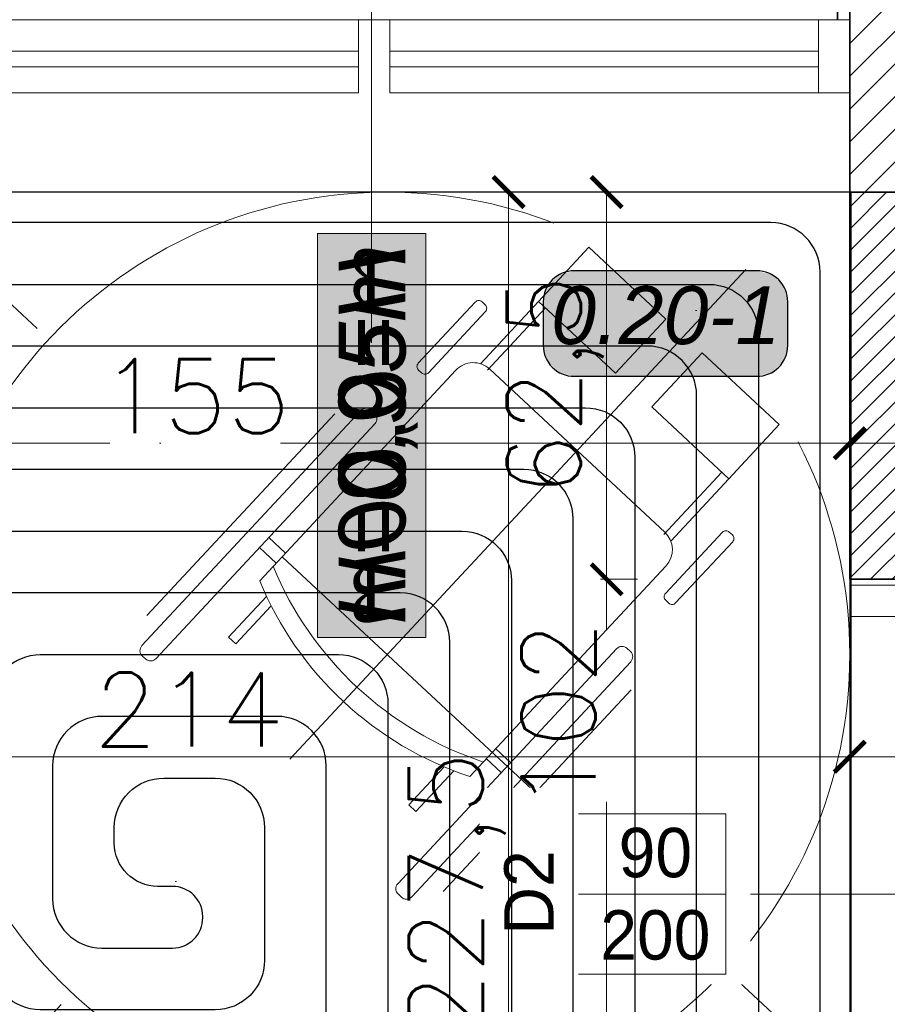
# Model space of a CAD drawing. Header units: millimetres. Extents: x -740 to 33545, y -26688 to 22494.
# Tile 150 of 256: x 10146 to 10287, y 10660 to 10820. Entities that reach past the tile are written whole.
import ezdxf
from ezdxf.enums import TextEntityAlignment as Align
from ezdxf.lldxf.tags import DXFTag

# ---------------------------------------------------------------- set-up
doc = ezdxf.new("R2010")
doc.units = ezdxf.units.MM
doc.header["$MEASUREMENT"] = 0
doc.linetypes.add('ACAD_ISO10W100', pattern=[18, 12, -3, 0, -3])
doc.layers.get('Defpoints').update_dxf_attribs({"color": 252})
for name, color, linetype, lineweight in [('A_istniejące ściany', 252, 'Continuous', 35), ('A_izolacja', 252, 'Continuous', 9), ('A_l.przerywana', 252, 'ICAD_ISO03W100', 9), ('A_opisy', 252, 'Continuous', 15), ('A_projektowane sciany', 252, 'Continuous', 35), ('A_ściany projektowane', 252, 'Continuous', 35), ('l.przerywana', 252, 'ICAD_ISO03W100', 5), ('l.wypełnien', 252, 'Continuous', 5), ('Nowe_820-G Rysunki Obrazki_Nr_pióra__1', 252, 'Continuous', 13), ('Nowe_820-G Rysunki Obrazki_Nr_pióra__23', 252, 'Continuous', 15), ('szraf1', 252, 'Continuous', 5), ('wymiarowanie', 252, 'Continuous', 9)]:
    doc.layers.add(name, color=color, linetype=linetype, lineweight=lineweight)
for name, color, linetype, lineweight, true_color in [('IS_Floors zone', 7, 'Continuous', 25, 0x008000), ('IS_Strefa podłóg', 7, 'Continuous', 25, 0x008000), ('IS_Wężownica OChP', 7, 'Continuous', 25, 0x800080)]:
    doc.layers.add(name, color=color, linetype=linetype, lineweight=lineweight, true_color=true_color)
doc.layers.add('stolarka', color=252, linetype='Continuous')
doc.layers.add('WYPOSAŻENIE', color=252, linetype='Continuous')
doc.styles.add('Arial__I__', font='ariali.ttf')
doc.styles.add('ARIALL', font='GOTHIC.TTF', dxfattribs={"height": 40})
doc.styles.add('styl2', font='simplex.shx')
tags = doc.linetypes.add('ICAD_ISO03W100', pattern=[30, 12, -18]).pattern_tags.tags
tags[6:7] = [DXFTag(74, 4), DXFTag(75, 0), DXFTag(340, '0'), DXFTag(46, 1.0), DXFTag(50, 0.0), DXFTag(44, 0.0), DXFTag(45, 0.0)]
tags[4:5] = [DXFTag(74, 4), DXFTag(75, 0), DXFTag(340, '0'), DXFTag(46, 1.0), DXFTag(50, 0.0), DXFTag(44, 0.0), DXFTag(45, 0.0)]
doc.dimstyles.new('Skala 1-50', dxfattribs={"dimtxt": 12, "dimasz": 5, "dimexe": 1, "dimexo": 1, "dimgap": 1.5, "dimtad": 1, "dimdec": 1, "dimrnd": 0.5, "dimtxsty": 'styl2', "dimblk": 'ARCHTICK', "dimcen": 5, "dimadec": 0, "dimazin": 0, "dimtfac": 1, "dimtdec": 1, "dimtmove": 1, "dimatfit": 3, "dimldrblk": 'ARCHTICK', "dimfxl": 0, "dimlwd": -1, "dimlwe": -1, "dimarcsym": 0})

# ---------------------------------------------------------------- blocks, each defined once
blk = doc.blocks.new('FOTEL-K')
at = {"linetype": 'ACAD_ISO10W100'}
for p, q in [((5.633, 7.569), (-5.633, -7.569)), ((7.569, -5.633), (-7.569, 5.633))]:
    blk.add_line(p, q, dxfattribs=at)
for p, q in [((0.222, 4.361), (4.187, 1.41)), ((-0.001, 2.861), (-0.108, 2.718)), ((0.798, 2.266), (-0.001, 2.861)), ((-0.108, 2.718), (0.638, 2.163)), ((1.062, 2.419), (5.201, -0.661)), ((1.629, 2.451), (1.412, 2.159)), ((1.827, 2.303), (1.61, 2.011)), ((-2.741, -0.82), (-2.635, -0.677)), ((-2.635, -0.677), (-1.889, -1.232)), ((-1.941, -1.415), (-2.741, -0.82)), ((6.489, -2.135), (5.265, -1.224)), ((6.591, -1.997), (5.367, -1.086)), ((5.289, -1.263), (2.729, -4.704)), ((-4.113, -1.465), (-0.148, -4.416)), ((2.127, -4.792), (-2.012, -1.712)), ((-1.663, -1.972), (-1.907, -2.301)), ((-1.465, -2.119), (-1.709, -2.448)), ((3.908, -5.603), (2.684, -4.692)), ((3.805, -5.74), (2.581, -4.829))]:
    blk.add_line(p, q)
for points in [[(4.297, 0.733), (4.246, 0.664, -0.414214), (4.065, 0.637), (-0.557, 4.077, -0.414214), (-0.584, 4.258), (-0.532, 4.327, -0.414214), (-0.352, 4.353), (4.271, 0.913, -0.414214)], [(6.473, -0.994), (6.427, -1.056, -0.414214), (6.307, -1.074), (5.103, -0.178, -0.414214), (5.085, -0.058), (5.132, 0.004, -0.414214), (5.252, 0.022), (6.456, -0.874, -0.414214)], [(0.556, -4.295), (0.505, -4.364, -0.414214), (0.324, -4.39), (-4.298, -0.95, -0.414214), (-4.325, -0.769), (-4.273, -0.7, -0.414214), (-4.093, -0.674), (0.53, -4.114, -0.414214)], [(2.811, -5.915), (2.857, -5.853, 0.414214), (2.839, -5.733), (1.636, -4.837, 0.414214), (1.515, -4.855), (1.469, -4.917, 0.414214), (1.487, -5.037), (2.691, -5.933, 0.414214)]]:
    blk.add_lwpolyline(points, format="xyb", close=True)
for points in [[(7.655, -2.789), (6.591, -1.997), (5.464, -3.512), (6.527, -4.304)], [(4.869, -6.532), (3.805, -5.74), (4.933, -4.225), (5.997, -5.017)]]:
    blk.add_lwpolyline(points, close=True)
blk.add_circle((0, 0), 8.291, dxfattribs=at)
for centre, radius, start, end in [((4.045, -3.01), 6.195, 118.7855, 167.9004), ((4.33, -3.223), 6.195, 118.7855, 167.9004), ((4.944, -1.006), 0.43, 323.343, 53.343), ((2.384, -4.447), 0.43, 233.343, 323.343)]:
    blk.add_arc(centre, radius, start, end)
blk = doc.blocks.new('_ArchTick')
at = {"color": 0, "linetype": 'ByBlock', "const_width": 0.15}
blk.add_lwpolyline([(-0.5, -0.5), (0.5, 0.5)], dxfattribs=at)
blk = doc.blocks.new('*D2234')
at = {"layer": 'Defpoints', "color": 0}
for p in [(10066.23, 10728.73), (10280.43, 10720.32), (10280.43, 10700.5)]:
    blk.add_point(p, dxfattribs=at)
at = {"layer": 'wymiarowanie', "color": 0}
for p, q in [((10066.23, 10705.5), (10066.23, 10699.5)), ((10280.43, 10705.5), (10280.43, 10699.5)), ((10066.23, 10700.5), (10280.43, 10700.5))]:
    blk.add_line(p, q, dxfattribs=at)
at = {"layer": 'wymiarowanie', "color": 0, "xscale": 5, "yscale": 5, "zscale": 5, "rotation": 180}
blk.add_blockref('_ArchTick', (10066.23, 10700.5), dxfattribs=at)
at = {"layer": 'wymiarowanie', "color": 0, "xscale": 5, "yscale": 5, "zscale": 5}
blk.add_blockref('_ArchTick', (10280.43, 10700.5), dxfattribs=at)
at = {"layer": 'wymiarowanie', "color": 0, "insert": (10173.33, 10708.15), "char_height": 12, "attachment_point": 5, "style": 'styl2'}
blk.add_mtext('214', dxfattribs=at)
blk = doc.blocks.new('*D2235')
at = {"layer": 'Defpoints', "color": 0}
for p in [(10292.43, 10720.98), (10280.43, 10720.32), (10292.43, 10700.5)]:
    blk.add_point(p, dxfattribs=at)
at = {"layer": 'wymiarowanie', "color": 0}
for p, q in [((10280.43, 10705.5), (10280.43, 10699.5)), ((10292.43, 10705.5), (10292.43, 10699.5)), ((10280.43, 10700.5), (10292.43, 10700.5))]:
    blk.add_line(p, q, dxfattribs=at)
at = {"layer": 'wymiarowanie', "color": 0, "xscale": 5, "yscale": 5, "zscale": 5, "rotation": 180}
blk.add_blockref('_ArchTick', (10280.43, 10700.5), dxfattribs=at)
at = {"layer": 'wymiarowanie', "color": 0, "xscale": 5, "yscale": 5, "zscale": 5}
blk.add_blockref('_ArchTick', (10292.43, 10700.5), dxfattribs=at)
at = {"layer": 'wymiarowanie', "color": 0, "insert": (10302.69, 10708.15), "char_height": 12, "attachment_point": 5, "style": 'styl2'}
blk.add_mtext('12', dxfattribs=at)
blk = doc.blocks.new('*D2595')
at = {"layer": 'Defpoints', "color": 0}
for p in [(10125.49, 10774.55), (10280.43, 10774.55), (10280.43, 10751.3)]:
    blk.add_point(p, dxfattribs=at)
at = {"layer": 'wymiarowanie', "color": 0}
for p, q in [((10125.49, 10756.3), (10125.49, 10750.3)), ((10280.43, 10756.3), (10280.43, 10750.3)), ((10125.49, 10751.3), (10160.59, 10751.3)), ((10280.43, 10751.3), (10188.23, 10751.3))]:
    blk.add_line(p, q, dxfattribs=at)
at = {"layer": 'wymiarowanie', "color": 0, "xscale": 5, "yscale": 5, "zscale": 5, "rotation": 180}
blk.add_blockref('_ArchTick', (10125.49, 10751.3), dxfattribs=at)
at = {"layer": 'wymiarowanie', "color": 0, "xscale": 5, "yscale": 5, "zscale": 5}
blk.add_blockref('_ArchTick', (10280.43, 10751.3), dxfattribs=at)
at = {"layer": 'wymiarowanie', "color": 0, "insert": (10174.41, 10758.95), "char_height": 12, "attachment_point": 5, "style": 'styl2'}
blk.add_mtext('155', dxfattribs=at)
blk = doc.blocks.new('*D2596')
at = {"layer": 'Defpoints', "color": 0}
for p in [(10280.43, 10774.55), (10292.43, 10774.55), (10292.43, 10751.3)]:
    blk.add_point(p, dxfattribs=at)
at = {"layer": 'wymiarowanie', "color": 0}
for p, q in [((10280.43, 10756.3), (10280.43, 10750.3)), ((10292.43, 10756.3), (10292.43, 10750.3)), ((10280.43, 10751.3), (10292.43, 10751.3))]:
    blk.add_line(p, q, dxfattribs=at)
at = {"layer": 'wymiarowanie', "color": 0, "xscale": 5, "yscale": 5, "zscale": 5, "rotation": 180}
blk.add_blockref('_ArchTick', (10280.43, 10751.3), dxfattribs=at)
at = {"layer": 'wymiarowanie', "color": 0, "xscale": 5, "yscale": 5, "zscale": 5}
blk.add_blockref('_ArchTick', (10292.43, 10751.3), dxfattribs=at)
at = {"layer": 'wymiarowanie', "color": 0, "insert": (10302.56, 10758.95), "char_height": 12, "attachment_point": 5, "style": 'styl2'}
blk.add_mtext('12', dxfattribs=at)
blk = doc.blocks.new('*D2759')
at = {"layer": 'Defpoints', "color": 0}
for p in [(10280.43, 10791.99), (10241.04, 10729.26), (10280.43, 10729.26)]:
    blk.add_point(p, dxfattribs=at)
at = {"layer": 'wymiarowanie', "color": 0}
for p, q in [((10246.04, 10791.99), (10240.04, 10791.99)), ((10241.04, 10791.99), (10241.04, 10729.26)), ((10246.04, 10729.26), (10240.04, 10729.26))]:
    blk.add_line(p, q, dxfattribs=at)
at = {"layer": 'wymiarowanie', "color": 0, "xscale": 5, "yscale": 5, "zscale": 5}
for p, rotation in [((10241.04, 10791.99), 90), ((10241.04, 10729.26), 270)]:
    blk.add_blockref('_ArchTick', p, dxfattribs=dict(at, rotation=rotation))
at = {"layer": 'wymiarowanie', "color": 0, "insert": (10232.69, 10760.62), "char_height": 12, "attachment_point": 5, "rotation": 90, "style": 'styl2'}
blk.add_mtext('62,5', dxfattribs=at)
blk = doc.blocks.new('*D2760')
at = {"layer": 'Defpoints', "color": 0}
for p in [(10280.43, 10729.26), (10241.04, 10627.26), (10280.43, 10627.26)]:
    blk.add_point(p, dxfattribs=at)
at = {"layer": 'wymiarowanie', "color": 0}
for p, q in [((10246.04, 10729.26), (10240.04, 10729.26)), ((10241.04, 10729.26), (10241.04, 10720.96)), ((10241.04, 10627.26), (10241.04, 10693.2)), ((10246.04, 10627.26), (10240.04, 10627.26))]:
    blk.add_line(p, q, dxfattribs=at)
at = {"layer": 'wymiarowanie', "color": 0, "xscale": 5, "yscale": 5, "zscale": 5}
for p, rotation in [((10241.04, 10729.26), 90), ((10241.04, 10627.26), 270)]:
    blk.add_blockref('_ArchTick', p, dxfattribs=dict(at, rotation=rotation))
at = {"layer": 'wymiarowanie', "color": 0, "insert": (10233.24, 10707.08), "char_height": 12, "attachment_point": 5, "rotation": 90, "style": 'styl2'}
blk.add_mtext('102', dxfattribs=at)
blk = doc.blocks.new('*D2764')
at = {"layer": 'Defpoints', "color": 0}
for p in [(10225.17, 10791.99), (10246.04, 10791.99), (10245.86, 10564.52)]:
    blk.add_point(p, dxfattribs=at)
at = {"layer": 'wymiarowanie', "color": 0}
for p, q in [((10230.17, 10791.99), (10224.17, 10791.99)), ((10225.17, 10564.52), (10225.17, 10791.99)), ((10230.17, 10564.52), (10224.17, 10564.52))]:
    blk.add_line(p, q, dxfattribs=at)
at = {"layer": 'wymiarowanie', "color": 0, "xscale": 5, "yscale": 5, "zscale": 5}
for p, rotation in [((10225.17, 10791.99), 90), ((10225.17, 10564.52), 270)]:
    blk.add_blockref('_ArchTick', p, dxfattribs=dict(at, rotation=rotation))
at = {"layer": 'wymiarowanie', "color": 0, "insert": (10216.82, 10678.26), "char_height": 12, "attachment_point": 5, "rotation": 90, "style": 'styl2'}
blk.add_mtext('227,5', dxfattribs=at)

msp = doc.modelspace()

# ---------------------------------------------------------------- hatches: boundary and pattern name
at = {"layer": 'A_opisy', "ltscale": 0.3}
msp.add_hatch(color=256, dxfattribs=at).paths.add_polyline_path([(10194.2, 10785.27), (10194.2, 10719.81), (10211.73, 10719.81), (10211.73, 10785.27)])
msp.add_hatch(color=256, dxfattribs=at).paths.add_polyline_path([(10194.2, 10785.27), (10194.2, 10719.81), (10211.73, 10719.81), (10211.73, 10785.27)])
msp.add_hatch(color=256, dxfattribs=at).paths.add_polyline_path([(10194.2, 10785.27), (10194.2, 10719.81), (10211.73, 10719.81), (10211.73, 10785.27)])
msp.add_hatch(color=256, dxfattribs=at).paths.add_polyline_path([(10194.2, 10785.27), (10194.2, 10719.81), (10211.73, 10719.81), (10211.73, 10785.27)])
at = {"layer": 'IS_Floors zone', "lineweight": 50, "true_color": 0xffffff, "transparency": 33554687}
msp.add_hatch(color=7, dxfattribs=at).paths.add_polyline_path([(10235.77, 10762.15), (10265.39, 10762.15), (10267.89, 10762.82), (10269.73, 10764.65), (10270.39, 10767.15), (10270.39, 10774.24), (10269.73, 10776.74), (10267.89, 10778.57), (10265.39, 10779.24), (10235.77, 10779.24), (10233.27, 10778.57), (10231.44, 10776.74), (10230.77, 10774.24), (10230.77, 10767.15), (10231.44, 10764.65), (10233.27, 10762.82)])
at = {"layer": 'l.wypełnien'}
h = msp.add_hatch(dxfattribs=at)
h.set_pattern_fill('ANSI31', color=256, scale=30, style=0)
h.paths.add_polyline_path([(11009.41, 10808.08), (11009.41, 10791.99), (11103.57, 10791.99), (11103.57, 10816.54), (11178.57, 10816.54), (11178.57, 10791.99), (11191.45, 10791.99), (11191.45, 10834.32), (11169.43, 10834.32), (11169.43, 11134.32), (11169.43, 11331.32), (11249.87, 11331.32), (11249.87, 11346.56), (11249.87, 11358.41), (11249.87, 11374.5), (11169.43, 11374.5), (11126.25, 11374.5), (11126.25, 11134.32), (11126.25, 10834.32), (11009.41, 10834.32), (11009.41, 10819.93)])
h.paths.add_polyline_path([(11404.81, 11374.5), (11404.81, 11331.32), (11602.93, 11331.32), (11602.93, 11374.5)])
h.paths.add_polyline_path([(10316.23, 10791.99), (10406.43, 10791.99), (10425.43, 10791.99), (10444.43, 10791.99), (10463.43, 10791.99), (10488.71, 10791.99), (10488.71, 10808.08), (10488.71, 10819.93), (10488.71, 10834.32), (10316.23, 10834.32)])
h.paths.add_polyline_path([(10717.86, 10791.99), (10854.47, 10791.99), (10854.47, 10834.32), (10717.86, 10834.32)])
h.paths.add_polyline_path([(10643.65, 10834.32), (10643.65, 10819.93), (10643.65, 10808.08), (10643.65, 10791.99), (10717.86, 10791.99), (10717.86, 10834.32)])
h.paths.add_polyline_path([(11757.87, 11374.5), (11757.87, 11331.32), (11799.42, 11331.32), (11799.42, 11374.5)])
h.paths.add_polyline_path([(10280.43, 10834.32), (10280.43, 10791.99), (10316.23, 10791.99), (10316.23, 10834.32)])
h = msp.add_hatch(dxfattribs=at)
h.set_pattern_fill('ANSI31', color=256, scale=20, style=0)
h.paths.add_polyline_path([(10002.23, 10552.52), (10002.23, 10564.52), (10182.4, 10564.52), (10259.5, 10564.52), (10280.43, 10564.52), (10280.43, 10627.26), (10292.43, 10627.26), (10292.43, 10564.52), (10316.23, 10564.52), (10316.23, 10552.52)])
h.paths.add_polyline_path([(10544.19, 10552.52), (10544.19, 10564.52), (10316.23, 10564.52), (10292.43, 10564.52), (10316.23, 10564.52), (10316.23, 10564.52), (10316.23, 10552.52)])
h.paths.add_polyline_path([(10280.43, 10791.99), (10280.43, 10729.26), (10292.43, 10729.26), (10292.43, 10791.99)])

# ---------------------------------------------------------------- linework, layer by layer
at = {"layer": 'A_istniejące ściany'}
for points in [[(10280.43, 10834.32), (10280.43, 10791.99)], [(10280.43, 10834.32), (10280.43, 10819.93)], [(10280.43, 10808.08), (10280.43, 10819.93)], [(10280.43, 10808.08), (10280.43, 10791.99)], [(10280.43, 10791.99), (10488.71, 10791.99)], [(10488.71, 10791.99), (10280.43, 10791.99)]]:
    msp.add_lwpolyline(points, dxfattribs=at)
at = {"layer": 'A_izolacja', "lineweight": 35}
msp.add_line((10278.43, 10819.93), (10278.43, 10854.32), dxfattribs=at)
at = {"layer": 'A_l.przerywana', "ltscale": 0.3}
for points in [[(10280.43, 10791.99), (10125.49, 10791.99)], [(10280.43, 10729.26), (10292.43, 10729.26)]]:
    msp.add_lwpolyline(points, dxfattribs=at)
at = {"layer": 'A_opisy'}
for p, q in [((10202.96, 10901.06), (10202.96, 10767.59)), ((10299.85, 10678.26), (10244.85, 10678.26))]:
    msp.add_line(p, q, dxfattribs=at)
at = {"layer": 'A_opisy', "ltscale": 0.3}
msp.add_lwpolyline([(10194.2, 10785.27), (10194.2, 10719.81), (10211.73, 10719.81), (10211.73, 10785.27)], close=True, dxfattribs=at)
msp.add_lwpolyline([(10194.2, 10785.27), (10194.2, 10719.81), (10211.73, 10719.81), (10211.73, 10785.27)], close=True, dxfattribs=at)
msp.add_lwpolyline([(10194.2, 10785.27), (10194.2, 10719.81), (10211.73, 10719.81), (10211.73, 10785.27)], close=True, dxfattribs=at)
msp.add_lwpolyline([(10194.2, 10785.27), (10194.2, 10719.81), (10211.73, 10719.81), (10211.73, 10785.27)], close=True, dxfattribs=at)
at = {"layer": 'A_projektowane sciany'}
msp.add_line((10292.43, 10729.26), (10280.43, 10729.26), dxfattribs=at)
at = {"layer": 'A_ściany projektowane'}
msp.add_line((10280.43, 10791.99), (10280.43, 10729.26), dxfattribs=at)
at = {"layer": 'IS_Floors zone'}
msp.add_lwpolyline([(10235.77, 10762.15), (10265.39, 10762.15, 0.414214), (10270.39, 10767.15), (10270.39, 10774.24, 0.414214), (10265.39, 10779.24), (10235.77, 10779.24, 0.414214), (10230.77, 10774.24), (10230.77, 10767.15, 0.414214)], format="xyb", close=True, dxfattribs=at)
at = {"layer": 'IS_Wężownica OChP', "color": 52, "true_color": 0xc8c800, "transparency": 33554687, "extrusion": (0, 0, -1)}
for points in [[(-10119.29, 10629.51), (-10207.62, 10629.51, -0.414219), (-10215.62, 10637.51), (-10215.62, 10719.05, -0.414211), (-10207.62, 10727.05), (-10139.29, 10727.05, -0.414214)], [(-10141.29, 10709.05, 0.414214), (-10149.29, 10717.05), (-10197.62, 10717.05, 0.41421), (-10205.62, 10709.05), (-10205.62, 10647.51, 0.414219), (-10197.62, 10639.51), (-10129.29, 10639.51, 0.414211)], [(-10139.29, 10649.51), (-10187.62, 10649.51, -0.414219), (-10195.62, 10657.51), (-10195.62, 10699.05, -0.414211), (-10187.62, 10707.05), (-10159.29, 10707.05, -0.414214), (-10151.29, 10699.05), (-10151.29, 10677.51, -0.414211), (-10159.29, 10669.51), (-10170.72, 10669.51, -0.41422), (-10175.62, 10674.41), (-10175.62, 10674.61, -0.414208), (-10170.72, 10679.51), (-10168.31, 10679.51, 0.414211), (-10161.29, 10686.53), (-10161.29, 10689.05, 0.414214), (-10169.29, 10697.05), (-10177.62, 10697.05, 0.41421), (-10185.62, 10689.05), (-10185.62, 10667.51, 0.41422), (-10177.62, 10659.51), (-10149.29, 10659.51, 0.414211), (-10141.29, 10667.51)]]:
    msp.add_lwpolyline(points, format="xyb", dxfattribs=at)
at = {"layer": 'l.przerywana', "ltscale": 0.3}
msp.add_lwpolyline([(10292.43, 10627.26), (10280.43, 10627.26), (10280.43, 10729.26), (10292.43, 10729.26)], dxfattribs=at)
at = {"layer": 'Nowe_820-G Rysunki Obrazki_Nr_pióra__1', "linetype": 'Continuous', "lineweight": 13}
for points in [[(10130.57, 10819.93), (10200.85, 10819.93)], [(10205.93, 10819.93), (10275.35, 10819.93)], [(10200.85, 10808.08), (10130.57, 10808.08)], [(10275.35, 10808.08), (10205.93, 10808.08)]]:
    msp.add_lwpolyline(points, dxfattribs=at)
at = {"layer": 'Nowe_820-G Rysunki Obrazki_Nr_pióra__23', "linetype": 'Continuous', "lineweight": 15}
for points in [[(10205.93, 10819.93), (10200.85, 10819.93)], [(10200.85, 10819.93), (10200.85, 10808.08)], [(10205.93, 10808.08), (10205.93, 10819.93)], [(10280.43, 10819.93), (10275.35, 10819.93)], [(10275.35, 10819.93), (10275.35, 10808.08)], [(10200.85, 10814.85), (10130.57, 10814.85)], [(10200.85, 10812.31), (10200.85, 10814.85)], [(10275.35, 10814.85), (10205.93, 10814.85)], [(10205.93, 10814.85), (10205.93, 10812.31)], [(10275.35, 10812.31), (10275.35, 10814.85)], [(10130.57, 10812.31), (10200.85, 10812.31)], [(10205.93, 10812.31), (10275.35, 10812.31)], [(10275.35, 10808.08), (10280.43, 10808.08)]]:
    msp.add_lwpolyline(points, dxfattribs=at)
at = {"layer": 'stolarka', "lineweight": 9}
msp.add_lwpolyline([(10290.46, 10723.26), (10290.46, 10724.77), (10292.43, 10724.77), (10292.43, 10728.31), (10280.43, 10728.31), (10280.43, 10723.26), (10290.46, 10723.26)], dxfattribs=at)
at = {"layer": 'WYPOSAŻENIE'}
msp.add_line((10280.43, 10683.72), (10280.44, 10671.72), dxfattribs=at)

# ---------------------------------------------------------------- block references
at = {"layer": 'szraf1', "linetype": 'ByBlock', "xscale": -9.036144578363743, "yscale": 9.03614457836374, "zscale": 9.036144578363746, "rotation": 190.3790015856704}
msp.add_blockref('FOTEL-K', (10205.51, 10717.07), dxfattribs=at)

# ---------------------------------------------------------------- texts
at = {"layer": 'A_opisy', "ltscale": 0.3, "insert": (10197.65, 10721.92), "char_height": 10.8, "width": 109.7533, "attachment_point": 1, "rotation": 90, "style": 'ARIALL'}
msp.add_mtext('{\\fArial|b0|i1|c238|p34;H=0,95m}', dxfattribs=at)
at = {"layer": 'A_opisy', "ltscale": 0.3, "extrusion": (0, 0, -1), "insert": (10197.65, 10783.15), "char_height": 10.8, "width": 109.7533, "attachment_point": 1, "text_direction": (0, -1, 0), "style": 'ARIALL'}
msp.add_mtext('{\\fArial|b0|i1|c238|p34;H=0,00m}', dxfattribs=at)
at = {"layer": 'IS_Floors zone', "style": 'Arial__I__'}
msp.add_text('0.20-1', height=9.375, dxfattribs=at).set_placement((10250.62, 10772.05), align=Align.MIDDLE_CENTER)
at = {"layer": 'wymiarowanie', "insert": (5416.61, 10685.24), "char_height": 12, "width": 621.5287, "attachment_point": 1}
msp.add_mtext('\\pi202.60874;{\\fCentury Gothic|b0|i0|c238|p34;Pokrycie dachowe projektowana blachodachówka}\\P\\pi470.78474;{\\fCentury Gothic|b0|i0|c238|p34;w kolorze RAL 7016}', dxfattribs=at)

# ---------------------------------------------------------------- dimensions: what is measured, and where the dimension line sits
at = {"layer": 'wymiarowanie'}
dim = msp.add_linear_dim(base=(10241.04, 10729.26), p1=(10280.43, 10791.99), p2=(10280.43, 10729.26), angle=90, dimstyle='Skala 1-50', dxfattribs=at)
dim.commit()
dim.dimension.update_dxf_attribs({"geometry": '*D2759', "text_midpoint": (10232.69, 10760.62)})
for base, p1, p2, picture, middle in [((10280.43, 10751.3), (10125.49, 10774.55), (10280.43, 10774.55), '*D2595', (10174.41, 10751.3)), ((10292.43, 10751.3), (10280.43, 10774.55), (10292.43, 10774.55), '*D2596', (10302.56, 10751.3)), ((10292.43, 10700.5), (10280.43, 10720.32), (10292.43, 10720.98), '*D2235', (10302.69, 10700.5))]:
    dim = msp.add_linear_dim(base=base, p1=p1, p2=p2, dimstyle='Skala 1-50', dxfattribs=at)
    dim.commit()
    dim.dimension.update_dxf_attribs({"geometry": picture, "text_midpoint": middle, "dimtype": 160})
dim = msp.add_linear_dim(base=(10280.43, 10700.5), p1=(10066.23, 10728.73), p2=(10280.43, 10720.32), dimstyle='Skala 1-50', dxfattribs=at)
dim.commit()
dim.dimension.update_dxf_attribs({"geometry": '*D2234', "text_midpoint": (10173.33, 10708.15)})

# ---------------------------------------------------------------- next in the draw order: texts
at = {"layer": 'A_opisy', "ltscale": 0.3, "insert": (10247.34, 10678.26), "char_height": 8, "width": 26, "attachment_point": 5, "bg_fill": 2}
msp.add_mtext('\\pi3.19200;{\\fCentury Gothic|b0|i0|c238|p0;90}\\P{\\fCentury Gothic|b0|i0|c238|p0;200}', dxfattribs=at)

# ---------------------------------------------------------------- next in the draw order: linework, layer by layer
at = {"layer": 'A_opisy', "lineweight": 30, "ltscale": 0.3}
msp.add_lwpolyline([(10221.34, 10665.26), (10221.34, 10691.26), (10234.34, 10691.26), (10234.34, 10665.26)], close=True, dxfattribs=at)
at = {"layer": 'A_opisy', "ltscale": 0.3}
for points in [[(10234.34, 10691.26), (10260.34, 10691.26), (10260.34, 10678.26), (10234.34, 10678.26)], [(10234.34, 10678.26), (10260.34, 10678.26), (10260.34, 10665.26), (10234.34, 10665.26)]]:
    msp.add_lwpolyline(points, close=True, dxfattribs=at)

# ---------------------------------------------------------------- next in the draw order: texts
at = {"layer": 'A_opisy', "ltscale": 0.3, "insert": (10228.45, 10678.52), "char_height": 8, "width": 26, "attachment_point": 5, "rotation": 90, "bg_fill": 2}
msp.add_mtext('{\\fCentury Gothic|b0|i0|c238|p0;D2}', dxfattribs=at)

# ---------------------------------------------------------------- next in the draw order: linework, layer by layer
at = {"layer": 'IS_Strefa podłóg', "extrusion": (0, -2.47343e-60, -1)}
msp.add_lwpolyline([(-10280.62, 10564.51), (-10066.29, 10564.51), (-10066.29, 10792.05), (-10280.62, 10792.05)], close=True, dxfattribs=at)
at = {"layer": 'IS_Wężownica OChP', "color": 52, "true_color": 0xc8c800, "transparency": 33554687, "extrusion": (0, 0, -1)}
for points in [[(-10140.8, 10569.51), (-10267.62, 10569.51, -0.414222), (-10275.62, 10577.51), (-10275.62, 10779.05, -0.41421), (-10267.62, 10787.05), (-10079.29, 10787.05, -0.414214)], [(-10089.29, 10777.05), (-10257.62, 10777.05, 0.41421), (-10265.62, 10769.05), (-10265.62, 10587.51, 0.414221), (-10257.62, 10579.51), (-10133.25, 10579.51, -0.414214)], [(-10127.57, 10589.51), (-10247.62, 10589.51, -0.414221), (-10255.62, 10597.51), (-10255.62, 10759.05, -0.41421), (-10247.62, 10767.05), (-10099.29, 10767.05, -0.414214)], [(-10109.29, 10757.05), (-10237.62, 10757.05, 0.41421), (-10245.62, 10749.05), (-10245.62, 10607.51, 0.41422), (-10237.62, 10599.51), (-10117.57, 10599.51, -0.414214)], [(-10107.57, 10609.51), (-10227.62, 10609.51, -0.41422), (-10235.62, 10617.51), (-10235.62, 10739.05, -0.41421), (-10227.62, 10747.05), (-10119.29, 10747.05, -0.414214)], [(-10129.29, 10737.05), (-10217.62, 10737.05, 0.414211), (-10225.62, 10729.05), (-10225.62, 10627.51, 0.41422), (-10217.62, 10619.51), (-10109.29, 10619.51, 0.41421)]]:
    msp.add_lwpolyline(points, format="xyb", dxfattribs=at)

# ---------------------------------------------------------------- next in the draw order: dimensions: what is measured, and where the dimension line sits
at = {"layer": 'wymiarowanie'}
dim = msp.add_linear_dim(base=(10225.17, 10791.99), p1=(10245.86, 10564.52), p2=(10246.04, 10791.99), angle=90, dimstyle='Skala 1-50', dxfattribs=at)
dim.commit()
dim.dimension.update_dxf_attribs({"geometry": '*D2764', "text_midpoint": (10216.82, 10678.26)})
dim = msp.add_linear_dim(base=(10241.04, 10627.26), p1=(10280.43, 10729.26), p2=(10280.43, 10627.26), angle=90, dimstyle='Skala 1-50', dxfattribs=at)
dim.commit()
dim.dimension.update_dxf_attribs({"geometry": '*D2760', "text_midpoint": (10241.04, 10707.08), "dimtype": 160})

doc.saveas('drawing.dxf')
